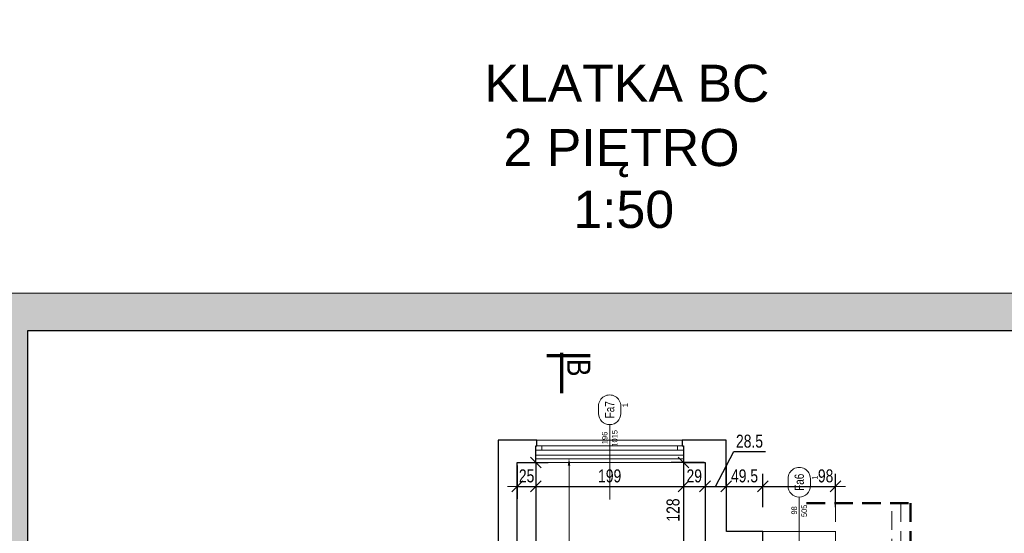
# Model space of a CAD drawing. Header units: millimetres. Extents: x 1390 to 61772, y -2775 to 3946.
# Tile 22 of 24: x 8821 to 10148, y 3254 to 3946. Entities that reach past the tile are written whole.
import ezdxf
from ezdxf import colors
from ezdxf.entities.mleader import LeaderData, LeaderLine
from ezdxf.enums import TextEntityAlignment as Align
from ezdxf.math import Vec2, Vec3

# ---------------------------------------------------------------- set-up
doc = ezdxf.new("R2010")
doc.units = ezdxf.units.MM
doc.linetypes.add('DASHED', pattern=[0.75, 0.5, -0.25])
for name, color, linetype, lineweight in [('!MARIUSZ', 220, 'Continuous', 35), ('BA_sym', 7, 'Continuous', 18), ('BA_txc', 1, 'Continuous', 18), ('BA_txs', 2, 'Continuous', 18), ('Cienka', 7, 'Continuous', 18), ('PG_OKNA', 7, 'Continuous', 18), ('PG_PARAPETY_WEWN.', 2, 'Continuous', 18), ('PG_PARAPETY_ZEWN.', 1, 'Continuous', 18), ('PG_WIDOKOWE_CIENKIE', 1, 'Continuous', 18), ('PG_WYMIARY', 1, 'Continuous', 18), ('PG_ŚCIANY_SŁUPY', 4, 'Continuous', 30), ('Przekrojowa', 60, 'Continuous', 18)]:
    doc.layers.add(name, color=color, linetype=linetype, lineweight=lineweight)
doc.layers.add('BA_pom', color=6, linetype='Continuous', lineweight=18, plot=False)
doc.layers.add('PG_POMOCNICZNE', color=6, linetype='Continuous', lineweight=18, plot=False)
doc.styles.add('BIKTS', font='bikromsw.shx', dxfattribs={"width": 0.85})
doc.styles.add('BIKWYM', font='BIKROMSW.SHX', dxfattribs={"width": 0.8})
doc.styles.add('MKA_ROMANS', font='romans.shx', dxfattribs={"width": 0.7})
doc.styles.get("Standard").update_dxf_attribs({"font": 'arial.ttf'})
doc.dimstyles.new('BA_KR_50', dxfattribs={"dimscale": 0.5, "dimtxt": 25, "dimasz": 1.666667, "dimexe": 24, "dimexo": 0, "dimgap": 0, "dimtad": 0, "dimdec": 1, "dimrnd": 0.5, "dimzin": 9, "dimdsep": 46, "dimtxsty": 'BIKWYM', "dimblk": 'WYM-KR', "dimcen": 0, "dimdle": 20, "dimclrd": 256, "dimclre": 256, "dimclrt": 7, "dimadec": 0, "dimazin": 0, "dimtfac": 0.033333, "dimtdec": 1, "dimtmove": 0, "dimatfit": 3, "dimldrblk": 'WYM-KR', "dimfxl": 40, "dimfxlon": 1, "dimtvp": 0.8, "dimtolj": 1, "dimarcsym": 0})

# ---------------------------------------------------------------- blocks, each defined once
blk = doc.blocks.new('A$C8bf4463d')
at = {"true_color": 0xffffff}
h = blk.add_hatch(color=7, dxfattribs=at)
h.dxf.hatch_style = 1
h.paths.add_polyline_path([(2100, 1485), (0, 1485), (0, 0), (2100, 0)])
h.paths.add_polyline_path([(150, 1435), (2050, 1435), (2050, 50), (150, 50)], flags=16)
at = {"layer": 'Cienka', "color": 1}
blk.add_line((0, 1485), (2100, 1485), dxfattribs=at)
at = {"layer": 'Przekrojowa', "color": 18, "lineweight": 30, "true_color": 0x000000}
for p, q in [((150, 50), (150, 1435)), ((150, 1435), (2050, 1435))]:
    blk.add_line(p, q, dxfattribs=at)
blk = doc.blocks.new('WYM-KR')
at = {"linetype": 'ByBlock'}
blk.add_line((11.52, 0), (-11.52, 0), dxfattribs=at)
at = {"color": 7, "linetype": 'ByBlock'}
blk.add_line((6.24, 6.24), (-6.24, -6.24), dxfattribs=at)
blk = doc.blocks.new('*D147')
at = {"layer": 'Defpoints', "color": 0, "transparency": 16777216}
for p in [(9492, 3348.9), (9517, 3348.9), (9517, 3316.8)]:
    blk.add_point(p, dxfattribs=at)
at = {"layer": 'PG_WYMIARY', "lineweight": -2, "transparency": 16777216}
for p, q in [((9492, 3344.8), (9492, 3300)), ((9517, 3344.8), (9517, 3300)), ((9493.2, 3316.8), (9515.8, 3316.8))]:
    blk.add_line(p, q, dxfattribs=at)
at = {"layer": 'PG_WYMIARY', "lineweight": -2, "transparency": 16777216, "xscale": 1.166666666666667, "yscale": 1.166666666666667, "zscale": 1.166666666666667, "rotation": 180}
blk.add_blockref('WYM-KR', (9492, 3316.8), dxfattribs=at)
at = {"layer": 'PG_WYMIARY', "lineweight": -2, "transparency": 16777216, "xscale": 1.166666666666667, "yscale": 1.166666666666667, "zscale": 1.166666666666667}
blk.add_blockref('WYM-KR', (9517, 3316.8), dxfattribs=at)
at = {"layer": 'PG_WYMIARY', "color": 7, "transparency": 16777216, "insert": (9504.5, 3330.8), "char_height": 17.5, "attachment_point": 5, "style": 'BIKWYM'}
blk.add_mtext('\\A1;25', dxfattribs=at)
blk = doc.blocks.new('*D148')
at = {"layer": 'Defpoints', "color": 0, "transparency": 16777216}
for p in [(9517, 3348.9), (9716, 3348.9), (9716, 3316.8)]:
    blk.add_point(p, dxfattribs=at)
at = {"layer": 'PG_WYMIARY', "lineweight": -2, "transparency": 16777216}
for p, q in [((9517, 3344.8), (9517, 3300)), ((9716, 3344.8), (9716, 3300)), ((9518.2, 3316.8), (9714.8, 3316.8))]:
    blk.add_line(p, q, dxfattribs=at)
at = {"layer": 'PG_WYMIARY', "lineweight": -2, "transparency": 16777216, "xscale": 1.166666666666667, "yscale": 1.166666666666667, "zscale": 1.166666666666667, "rotation": 180}
blk.add_blockref('WYM-KR', (9517, 3316.8), dxfattribs=at)
at = {"layer": 'PG_WYMIARY', "lineweight": -2, "transparency": 16777216, "xscale": 1.166666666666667, "yscale": 1.166666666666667, "zscale": 1.166666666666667}
blk.add_blockref('WYM-KR', (9716, 3316.8), dxfattribs=at)
at = {"layer": 'PG_WYMIARY', "color": 7, "transparency": 16777216, "insert": (9616.5, 3330.8), "char_height": 17.5, "attachment_point": 5, "style": 'BIKWYM'}
blk.add_mtext('\\A1;199', dxfattribs=at)
blk = doc.blocks.new('*D149')
at = {"layer": 'Defpoints', "color": 0, "transparency": 16777216}
for p in [(9716, 3348.9), (9745, 3348.9), (9745, 3316.8)]:
    blk.add_point(p, dxfattribs=at)
at = {"layer": 'PG_WYMIARY', "lineweight": -2, "transparency": 16777216}
for p, q in [((9716, 3344.8), (9716, 3300)), ((9745, 3344.8), (9745, 3300)), ((9717.2, 3316.8), (9743.8, 3316.8))]:
    blk.add_line(p, q, dxfattribs=at)
at = {"layer": 'PG_WYMIARY', "lineweight": -2, "transparency": 16777216, "xscale": 1.166666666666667, "yscale": 1.166666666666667, "zscale": 1.166666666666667, "rotation": 180}
blk.add_blockref('WYM-KR', (9716, 3316.8), dxfattribs=at)
at = {"layer": 'PG_WYMIARY', "lineweight": -2, "transparency": 16777216, "xscale": 1.166666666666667, "yscale": 1.166666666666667, "zscale": 1.166666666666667}
blk.add_blockref('WYM-KR', (9745, 3316.8), dxfattribs=at)
at = {"layer": 'PG_WYMIARY', "color": 7, "transparency": 16777216, "insert": (9730.5, 3330.8), "char_height": 17.5, "attachment_point": 5, "style": 'BIKWYM'}
blk.add_mtext('\\A1;29', dxfattribs=at)
blk = doc.blocks.new('*D150')
at = {"layer": 'Defpoints', "color": 0, "transparency": 16777216}
for p in [(9773.5, 3378.9), (9745, 3348.9), (9773.5, 3316.8)]:
    blk.add_point(p, dxfattribs=at)
at = {"layer": 'PG_WYMIARY', "lineweight": -2, "transparency": 16777216}
for p, q in [((9759.3, 3316.8), (9783.7, 3363.6)), ((9783.7, 3363.6), (9826.4, 3363.6)), ((9745, 3344.8), (9745, 3300)), ((9773.5, 3344.8), (9773.5, 3300)), ((9746.2, 3316.8), (9772.3, 3316.8))]:
    blk.add_line(p, q, dxfattribs=at)
at = {"layer": 'PG_WYMIARY', "lineweight": -2, "transparency": 16777216, "xscale": 1.166666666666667, "yscale": 1.166666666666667, "zscale": 1.166666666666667, "rotation": 180}
blk.add_blockref('WYM-KR', (9745, 3316.8), dxfattribs=at)
at = {"layer": 'PG_WYMIARY', "lineweight": -2, "transparency": 16777216, "xscale": 1.166666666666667, "yscale": 1.166666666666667, "zscale": 1.166666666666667}
blk.add_blockref('WYM-KR', (9773.5, 3316.8), dxfattribs=at)
at = {"layer": 'PG_WYMIARY', "color": 7, "transparency": 16777216, "insert": (9805, 3377.6), "char_height": 17.5, "attachment_point": 5, "style": 'BIKWYM'}
blk.add_mtext('\\A1;28.5', dxfattribs=at)
blk = doc.blocks.new('*D151')
at = {"layer": 'Defpoints', "color": 0, "transparency": 16777216}
for p in [(9773.5, 3378.9), (9823, 3316.8), (9823, 3255.9)]:
    blk.add_point(p, dxfattribs=at)
at = {"layer": 'PG_WYMIARY', "lineweight": -2, "transparency": 16777216}
for p, q in [((9773.5, 3344.8), (9773.5, 3300)), ((9823, 3288.8), (9823, 3333.6)), ((9774.7, 3316.8), (9821.8, 3316.8))]:
    blk.add_line(p, q, dxfattribs=at)
at = {"layer": 'PG_WYMIARY', "lineweight": -2, "transparency": 16777216, "xscale": 1.166666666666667, "yscale": 1.166666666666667, "zscale": 1.166666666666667, "rotation": 180}
blk.add_blockref('WYM-KR', (9773.5, 3316.8), dxfattribs=at)
at = {"layer": 'PG_WYMIARY', "lineweight": -2, "transparency": 16777216, "xscale": 1.166666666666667, "yscale": 1.166666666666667, "zscale": 1.166666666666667}
blk.add_blockref('WYM-KR', (9823, 3316.8), dxfattribs=at)
at = {"layer": 'PG_WYMIARY', "color": 7, "transparency": 16777216, "insert": (9798.3, 3330.8), "char_height": 17.5, "attachment_point": 5, "style": 'BIKWYM'}
blk.add_mtext('\\A1;49.5', dxfattribs=at)
blk = doc.blocks.new('*D152')
at = {"layer": 'Defpoints', "color": 0, "transparency": 16777216}
for p in [(9921, 3316.8), (9823, 3255.9), (9921, 3255.9)]:
    blk.add_point(p, dxfattribs=at)
at = {"layer": 'PG_WYMIARY', "lineweight": -2, "transparency": 16777216}
for p, q in [((9823, 3288.8), (9823, 3333.6)), ((9921, 3288.8), (9921, 3333.6)), ((9824.2, 3316.8), (9919.8, 3316.8))]:
    blk.add_line(p, q, dxfattribs=at)
at = {"layer": 'PG_WYMIARY', "lineweight": -2, "transparency": 16777216, "xscale": 1.166666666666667, "yscale": 1.166666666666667, "zscale": 1.166666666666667, "rotation": 180}
blk.add_blockref('WYM-KR', (9823, 3316.8), dxfattribs=at)
at = {"layer": 'PG_WYMIARY', "lineweight": -2, "transparency": 16777216, "xscale": 1.166666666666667, "yscale": 1.166666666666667, "zscale": 1.166666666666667}
blk.add_blockref('WYM-KR', (9921, 3316.8), dxfattribs=at)
at = {"layer": 'PG_WYMIARY', "color": 7, "transparency": 16777216, "insert": (9907.6, 3330.8), "char_height": 17.5, "attachment_point": 5, "style": 'BIKWYM'}
blk.add_mtext('\\A1;98', dxfattribs=at)
blk = doc.blocks.new('*D153')
at = {"layer": 'Defpoints', "color": 0, "transparency": 16777216}
for p in [(9492, 3348.9), (9492, 3006.9), (9517, 3006.9)]:
    blk.add_point(p, dxfattribs=at)
at = {"layer": 'PG_WYMIARY', "lineweight": -2, "transparency": 16777216}
for p, q in [((9492, 3348.9), (9533.8, 3348.9)), ((9517, 3347.7), (9517, 3008)), ((9492, 3006.9), (9533.8, 3006.9))]:
    blk.add_line(p, q, dxfattribs=at)
at = {"layer": 'PG_WYMIARY', "lineweight": -2, "transparency": 16777216, "xscale": 1.166666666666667, "yscale": 1.166666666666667, "zscale": 1.166666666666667}
for p, rotation in [((9517, 3348.9), 90), ((9517, 3006.9), 270)]:
    blk.add_blockref('WYM-KR', p, dxfattribs=dict(at, rotation=rotation))
at = {"layer": 'PG_WYMIARY', "color": 7, "transparency": 16777216, "insert": (9503, 3177.9), "char_height": 17.5, "attachment_point": 5, "rotation": 90, "style": 'BIKWYM'}
blk.add_mtext('\\A1;342', dxfattribs=at)
blk = doc.blocks.new('*D173')
at = {"layer": 'Defpoints', "color": 0, "transparency": 16777216}
for p in [(9492, 3348.9), (9745, 3220.9), (9492, 3172.9)]:
    blk.add_point(p, dxfattribs=at)
at = {"layer": 'PG_WYMIARY', "lineweight": -2, "transparency": 16777216}
for p, q in [((9492, 3200.9), (9492, 3156.1)), ((9745, 3200.9), (9745, 3156.1)), ((9743.8, 3172.9), (9493.2, 3172.9))]:
    blk.add_line(p, q, dxfattribs=at)
at = {"layer": 'PG_WYMIARY', "lineweight": -2, "transparency": 16777216, "xscale": 1.166666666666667, "yscale": 1.166666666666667, "zscale": 1.166666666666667, "rotation": 180}
blk.add_blockref('WYM-KR', (9492, 3172.9), dxfattribs=at)
at = {"layer": 'PG_WYMIARY', "lineweight": -2, "transparency": 16777216, "xscale": 1.166666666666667, "yscale": 1.166666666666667, "zscale": 1.166666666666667}
blk.add_blockref('WYM-KR', (9745, 3172.9), dxfattribs=at)
at = {"layer": 'PG_WYMIARY', "color": 7, "transparency": 16777216, "insert": (9618.5, 3186.9), "char_height": 17.5, "attachment_point": 5, "style": 'BIKWYM'}
blk.add_mtext('\\A1;253', dxfattribs=at)
blk = doc.blocks.new('*D178')
at = {"layer": 'Defpoints', "color": 0, "transparency": 16777216}
for p in [(9745, 3348.9), (9716, 3220.9), (9745, 3220.9)]:
    blk.add_point(p, dxfattribs=at)
at = {"layer": 'PG_WYMIARY', "lineweight": -2, "transparency": 16777216}
for p, q in [((9744, 3348.9), (9699.2, 3348.9)), ((9716, 3347.7), (9716, 3222)), ((9744, 3220.9), (9699.2, 3220.9))]:
    blk.add_line(p, q, dxfattribs=at)
at = {"layer": 'PG_WYMIARY', "lineweight": -2, "transparency": 16777216, "xscale": 1.166666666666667, "yscale": 1.166666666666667, "zscale": 1.166666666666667}
for p, rotation in [((9716, 3348.9), 90), ((9716, 3220.9), 270)]:
    blk.add_blockref('WYM-KR', p, dxfattribs=dict(at, rotation=rotation))
at = {"layer": 'PG_WYMIARY', "color": 7, "transparency": 16777216, "insert": (9702, 3284.9), "char_height": 17.5, "attachment_point": 5, "rotation": 90, "style": 'BIKWYM'}
blk.add_mtext('\\A1;128', dxfattribs=at)
blk = doc.blocks.new('symdrz')
blk.add_lwpolyline([(-10, -30, -1), (-10, 30), (10, 30, -1), (10, -30)], format="xyb", close=True)
at = {"style": 'BIKTS', "width": 0.8}
blk.add_attdef('SZERDRZ', text='', height=25, dxfattribs=at).set_placement((77.1, 8.8), align=Align.CENTER)
blk.add_attdef('SYMDRZ', text='', height=25, dxfattribs=at).set_placement((0, 0), align=Align.MIDDLE)
blk.add_attdef('WYSDRZ', text='', height=25, dxfattribs=at).set_placement((77.1, -9.5), align=Align.TOP_CENTER)

msp = doc.modelspace()

# ---------------------------------------------------------------- linework, layer by layer
at = {"layer": '!MARIUSZ', "color": 18, "linetype": 'DASHED', "lineweight": 50, "ltscale": 50, "true_color": 0x000000}
for p, q in [((9881.94, 3294.14), (10022.2, 3294.14)), ((10022.2, 3294.14), (10022.2, 3232.93))]:
    msp.add_line(p, q, dxfattribs=at)
at = {"layer": '!MARIUSZ', "color": 18, "linetype": 'DASHED', "lineweight": 0, "ltscale": 50, "true_color": 0x000000}
for points in [[(9921.01, 3294.14), (9921.01, 3209.87), (9930.01, 3209.87), (9930.01, 3197.87), (9968.01, 3197.87), (9968.01, 3220.87), (9997.01, 3220.87), (9997.01, 3294.14)], [(10009.01, 3294.14), (10009.01, 2256.4)]]:
    msp.add_lwpolyline(points, dxfattribs=at)
at = {"layer": 'BA_sym', "color": 18, "true_color": 0x000000}
for p, q in [((9616.51, 3298.97), (9616.51, 3400)), ((9872.01, 3201.29), (9872.01, 3302.31))]:
    msp.add_line(p, q, dxfattribs=at)
at = {"layer": 'PG_OKNA', "color": 18, "true_color": 0x000000}
msp.add_lwpolyline([(9517.01, 3371.37), (9517.01, 3365.37), (9716.01, 3365.37), (9716.01, 3371.37), (9517.01, 3371.37)], dxfattribs=at)
for points in [[(9517.01, 3371.37), (9525.01, 3371.37), (9525.01, 3365.37), (9517.01, 3365.37)], [(9708.01, 3371.37), (9716.01, 3371.37), (9716.01, 3365.37), (9708.01, 3365.37)]]:
    msp.add_lwpolyline(points, close=True, dxfattribs=at)
at = {"layer": 'PG_PARAPETY_WEWN.', "color": 18, "true_color": 0x000000}
for points in [[(9714.01, 3378.87), (9518.51, 3378.87)], [(9517.01, 3348.87), (9716.01, 3348.87)]]:
    msp.add_lwpolyline(points, dxfattribs=at)
at = {"layer": 'PG_PARAPETY_ZEWN.', "color": 18, "true_color": 0x000000}
msp.add_lwpolyline([(9823.01, 3255.91), (9921.01, 3255.91)], dxfattribs=at)
at = {"layer": 'PG_POMOCNICZNE'}
for points in [[(9492.01, 3348.87), (9745.01, 3348.87), (9745.01, 3220.87)], [(9492.01, 2500.87), (9492.01, 3348.87)]]:
    msp.add_lwpolyline(points, dxfattribs=at)
at = {"layer": 'PG_WIDOKOWE_CIENKIE', "color": 18, "lineweight": 70, "true_color": 0x000000}
for p, q in [((9590.05, 3492.54), (9531.8, 3492.54)), ((9551.8, 3442.54), (9551.8, 3496.54))]:
    msp.add_line(p, q, dxfattribs=at)
at = {"layer": 'PG_WIDOKOWE_CIENKIE', "color": 18, "true_color": 0x000000}
msp.add_lwpolyline([(9517.01, 3358.87), (9716.01, 3358.87), (9716.01, 3353.87), (9517.01, 3353.87), (9517.01, 3358.87)], dxfattribs=at)
at = {"layer": 'PG_ŚCIANY_SŁUPY', "color": 18, "true_color": 0x000000}
for points in [[(9518.51, 3378.87), (9466.01, 3378.87), (9466.01, 3094.37), (9431.01, 3094.37), (9431.01, 3028.87), (9468.51, 3028.87), (9468.2, 2500.87), (9491.7, 2500.87), (9492.01, 3348.87), (9517.01, 3348.87), (9517.01, 3371.37), (9518.51, 3371.37), (9518.51, 3378.87)], [(9823.01, 3255.88), (9774.01, 3255.87), (9773.51, 3378.87), (9714.01, 3378.87), (9714.01, 3371.37), (9716.01, 3371.37), (9716.01, 3348.87), (9745.01, 3348.87), (9745.01, 3220.87), (9823.01, 3220.87), (9823.01, 3240.87), (9823.01, 3255.88)]]:
    msp.add_lwpolyline(points, dxfattribs=at)

# ---------------------------------------------------------------- block references
at = {"layer": 'BA_sym', "color": 18, "true_color": 0x000000}
ref = msp.add_blockref('symdrz', (9616.51, 3420), dxfattribs=dict(at, xscale=0.5000000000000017, yscale=0.5000000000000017, zscale=0.5000000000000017, rotation=90.00000472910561))
ref.add_attrib('Symdrz', 'Fa7', dxfattribs={"height": 12.5, "rotation": 90, "style": 'BIKTS', "width": 0.8}).set_placement((9616.51, 3420), align=Align.MIDDLE_CENTER)
ref.add_attrib('Szerdrz', '196', dxfattribs={"layer": 'BA_txc', "height": 7.5, "rotation": 90, "style": 'BIKTS', "width": 0.8}).set_placement((9609.76, 3382.07), align=Align.MIDDLE_CENTER)
ref.add_attrib('Wysdrz', '1015', dxfattribs={"layer": 'BA_txc', "height": 7.5, "rotation": 90, "style": 'BIKTS', "width": 0.8}).set_placement((9623.26, 3381.5), align=Align.MIDDLE_CENTER)
ref.add_attrib('Sztuk', '1', (9641.26, 3423.43), dxfattribs={"layer": 'BA_pom', "height": 7.5, "rotation": 90, "style": 'BIKTS', "width": 0.8})
ref = msp.add_blockref('symdrz', (9872.01, 3322.31), dxfattribs=dict(at, xscale=0.5000000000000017, yscale=0.5000000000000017, zscale=0.5000000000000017, rotation=90.00000472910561))
ref.add_attrib('Symdrz', 'Fa6', dxfattribs={"height": 12.5, "rotation": 90, "style": 'BIKTS', "width": 0.8}).set_placement((9872.01, 3322.31), align=Align.MIDDLE_CENTER)
ref.add_attrib('Szerdrz', '98', dxfattribs={"layer": 'BA_txc', "height": 7.5, "rotation": 90, "style": 'BIKTS', "width": 0.8}).set_placement((9865.26, 3284.39), align=Align.MIDDLE_CENTER)
ref.add_attrib('Wysdrz', '505', dxfattribs={"layer": 'BA_txc', "height": 7.5, "rotation": 90, "style": 'BIKTS', "width": 0.8}).set_placement((9878.76, 3283.82), align=Align.MIDDLE_CENTER)
ref.add_attrib('Sztuk', '1', (9896.76, 3325.74), dxfattribs={"layer": 'BA_pom', "height": 7.5, "rotation": 90, "style": 'BIKTS', "width": 0.8})
at = {"layer": 'PG_WIDOKOWE_CIENKIE', "color": 18, "lineweight": 30, "true_color": 0x000000}
msp.add_blockref('A$C8bf4463d', (8681.95, 2092), dxfattribs=at)

# ---------------------------------------------------------------- texts
at = {"layer": 'BA_txs', "color": 18, "true_color": 0x000000, "style": 'BIKTS', "width": 0.85}
msp.add_text('B', height=31.25, rotation=270, dxfattribs=at).set_placement((9559.3, 3488.56))
at = {"layer": 'BA_txs', "color": 18, "true_color": 0x000000, "char_height": 50, "attachment_point": 1}
for s, width, insert in [('\\pi1062.77995;KLATKA BC', 2501.9924, (5131.13, 3945.69)), ('\\pi1062.77995;KLATKA BC', 2501.9924, (8384.71, 3885.03)), ('\\pi129.96988;3 PIĘTRO\\P\\pi223.57493;1:50', 572.1499, (6089.79, 3858.7)), ('\\pi129.5265;2 PIĘTRO\\P\\pi223.57493;1:50', 572.1499, (9343.89, 3798.44))]:
    msp.add_mtext_dynamic_manual_height_columns(s, width=width, gutter_width=12.5, heights=[0], dxfattribs=dict(at, insert=insert))

# ---------------------------------------------------------------- dimensions: what is measured, and where the dimension line sits
at = {"layer": 'PG_WYMIARY', "color": 18, "true_color": 0x000000}
for base, p1, p2, picture, middle in [((9773.51, 3316.83), (9745.01, 3348.87), (9773.51, 3378.87), '*D150', (9783.69, 3363.64)), ((9921.01, 3316.83), (9823.01, 3255.88), (9921.01, 3255.91), '*D152', (9907.57, 3316.83))]:
    dim = msp.add_linear_dim(base=base, p1=p1, p2=p2, dimstyle='BA_KR_50', override={"dimscale": 0.7, "dimtmove": 1}, dxfattribs=at)
    dim.commit()
    dim.dimension.update_dxf_attribs({"geometry": picture, "text_midpoint": middle, "dimtype": 160})
for base, p1, p2, picture, middle in [((9823.01, 3316.83), (9773.51, 3378.87), (9823.01, 3255.88), '*D151', (9798.26, 3330.83)), ((9517.01, 3316.83), (9492.01, 3348.87), (9517.01, 3348.87), '*D147', (9504.51, 3330.83)), ((9492.01, 3172.87), (9745.01, 3220.87), (9492.01, 3348.87), '*D173', (9618.51, 3186.87)), ((9716.01, 3316.83), (9517.01, 3348.87), (9716.01, 3348.87), '*D148', (9616.51, 3330.83)), ((9745.01, 3316.83), (9716.01, 3348.87), (9745.01, 3348.87), '*D149', (9730.51, 3330.83))]:
    dim = msp.add_linear_dim(base=base, p1=p1, p2=p2, dimstyle='BA_KR_50', override={"dimscale": 0.7, "dimtmove": 1}, dxfattribs=at)
    dim.commit()
    dim.dimension.update_dxf_attribs({"geometry": picture, "text_midpoint": middle})
for base, p1, p2, picture, middle in [((9517.01, 3006.87), (9492.01, 3348.87), (9492.01, 3006.87), '*D153', (9503.01, 3177.87)), ((9716.01, 3220.87), (9745.01, 3348.87), (9745.01, 3220.87), '*D178', (9702.01, 3284.87))]:
    dim = msp.add_linear_dim(base=base, p1=p1, p2=p2, angle=90, dimstyle='BA_KR_50', override={"dimscale": 0.7, "dimtmove": 1}, dxfattribs=at)
    dim.commit()
    dim.dimension.update_dxf_attribs({"geometry": picture, "text_midpoint": middle})

# ---------------------------------------------------------------- leaders
at = {"layer": 'BA_txs', "color": 18, "true_color": 0x000000}
ml = msp.add_multileader_mtext('Standard', dxfattribs=at)
ml.set_content('PROJEKTOWANA BALUSTRADA H=110cm', color=(0, 0, 0), style='MKA_ROMANS')
ml.set_leader_properties(color=256, linetype='ByLayer', lineweight=-1)
ml.build(insert=Vec2(0, 0))
ml.multileader.update_dxf_attribs({"text_left_attachment_type": 5, "text_right_attachment_type": 5, "dogleg_length": 20, "arrow_head_size": 10})
ctx = ml.context
ctx.base_point, ctx.char_height, ctx.arrow_head_size, ctx.landing_gap_size, ctx.plane_origin = Vec3(9123.88, 3214.97), 15, 10, 0.6, Vec3(9398.51, 3737.64)
ctx.left_attachment, ctx.right_attachment, ctx.text_align_type = 5, 5, 2
notes = []
notes.append((ctx, [(0, (1, 1, 0), (9561.68, 3214.97), (-1, 0), 125.6, [(0, [(9561.68, 3354.83)], 0, [])])]))
ctx.mtext.insert, ctx.mtext.width, ctx.mtext.alignment, ctx.mtext.line_spacing_factor, ctx.mtext.flow_direction = Vec3(9435.48, 3232.97), 375.0388, 3, 0.9, 5
for ctx, leaders in notes:
    for number, flags, end, landing, length, lines in leaders:
        leader = LeaderData()
        leader.index, (leader.has_last_leader_line, leader.has_dogleg_vector, leader.attachment_direction) = number, flags
        leader.last_leader_point, leader.dogleg_vector, leader.dogleg_length = Vec3(end), Vec3(landing), length
        for number, points, colour, breaks in lines:
            line = LeaderLine()
            line.index, line.vertices, line.color, line.breaks = number, Vec3.list(points), colors.encode_raw_color(colour), breaks
            leader.lines.append(line)
        ctx.leaders.append(leader)

doc.saveas('drawing.dxf')
